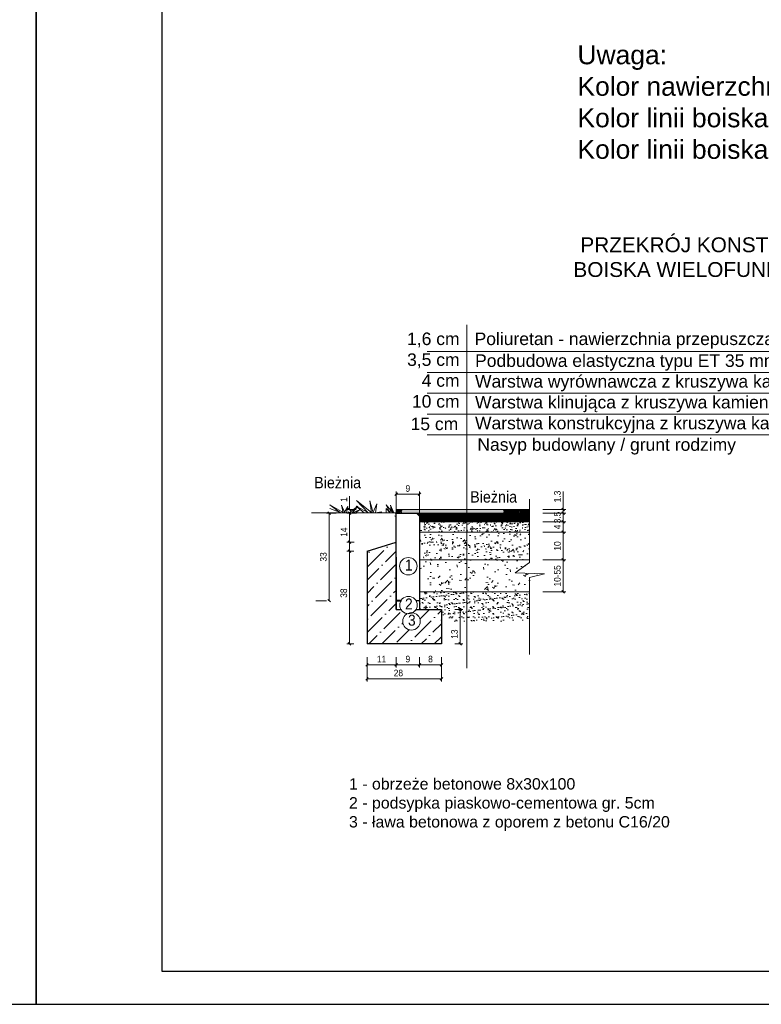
# Model space of a CAD drawing. Header units: millimetres. Extents: x 74583 to 75292, y 11361 to 11727.
# Tile 6 of 85: x 74839 to 74867, y 11653 to 11690. Entities that reach past the tile are written whole.
import ezdxf

# ---------------------------------------------------------------- set-up
doc = ezdxf.new("R2010")
doc.units = ezdxf.units.MM
doc.linetypes.add('1', pattern=[0])
for name, color, linetype, lineweight in [('konstrukcja', 165, 'Continuous', 30), ('kresowanie', 137, 'Continuous', 5), ('opisyy', 122, 'Continuous', 5), ('WYMIAROWA', 143, 'Continuous', 5), ('wymiary', 250, 'Continuous', 5), ('wypełnienie', 8, 'Continuous', 5)]:
    doc.layers.add(name, color=color, linetype=linetype, lineweight=lineweight)
doc.layers.add('pzt zawsze widoczna', color=7, linetype='Continuous')
doc.styles.add('ARIAL', font='ARIAL.TTF', dxfattribs={"width": 0.9})
doc.styles.add('Opisowy', font='ARIAL.TTF')
doc.dimstyles.new('radom 500', dxfattribs={"dimscale": 0, "dimtxt": 1, "dimasz": 0.5, "dimexe": 0.1, "dimexo": 0.5, "dimgap": 0.09, "dimtad": 1, "dimdec": 1, "dimzin": 0, "dimdsep": 46, "dimtxsty": 'Opisowy', "dimblk": 'OBLIQUE', "dimcen": 0.09, "dimclrd": 256, "dimclre": 256, "dimclrt": 256, "dimadec": 0, "dimazin": 0, "dimtfac": 1, "dimtdec": 1, "dimtofl": 0, "dimtmove": 0, "dimatfit": 3, "dimfxl": 0.05, "dimtfillclr": 256, "dimtolj": 1, "dimtzin": 0, "dimlwd": 13, "dimlwe": 13, "dimarcsym": 0})

# ---------------------------------------------------------------- blocks, each defined once
blk = doc.blocks.new('_Oblique')
at = {"color": 0, "lineweight": -2}
blk.add_line((-0.5, -0.5), (0.5, 0.5), dxfattribs=at)
blk = doc.blocks.new('*D541')
at = {"layer": 'Defpoints', "color": 0, "linetype": '1'}
for p in [(74854.169, 11672.219), (74853.289, 11670.841), (74854.169, 11670.281)]:
    blk.add_point(p, dxfattribs=at)
at = {"layer": 'WYMIAROWA', "linetype": 'Continuous', "lineweight": 13}
for p, q in [((74853.289, 11671.341), (74853.289, 11672.319)), ((74854.169, 11670.781), (74854.169, 11672.319))]:
    blk.add_line(p, q, dxfattribs=at)
at = {"layer": 'WYMIAROWA', "linetype": 'Continuous', "lineweight": 5}
blk.add_line((74853.289, 11672.219), (74854.169, 11672.219), dxfattribs=at)
at = {"layer": 'WYMIAROWA', "linetype": 'ByBlock', "lineweight": 5, "xscale": 0.1, "yscale": 0.1, "zscale": 0.1, "rotation": 180}
blk.add_blockref('_Oblique', (74853.289, 11672.219), dxfattribs=at)
at = {"layer": 'WYMIAROWA', "linetype": 'ByBlock', "lineweight": 5, "xscale": 0.1, "yscale": 0.1, "zscale": 0.1}
blk.add_blockref('_Oblique', (74854.169, 11672.219), dxfattribs=at)
at = {"layer": 'WYMIAROWA', "linetype": '1', "insert": (74853.729, 11672.437), "char_height": 0.25, "attachment_point": 5, "style": 'ARIAL'}
blk.add_mtext('\\A1;9', dxfattribs=at)
blk = doc.blocks.new('*D542')
at = {"layer": 'Defpoints', "color": 0, "linetype": '1'}
for p in [(74852.189, 11666.576), (74854.994, 11666.576), (74854.994, 11665.264)]:
    blk.add_point(p, dxfattribs=at)
at = {"layer": 'WYMIAROWA', "linetype": 'Continuous', "lineweight": 13}
for p, q in [((74852.189, 11666.076), (74852.189, 11665.164)), ((74854.994, 11666.076), (74854.994, 11665.164))]:
    blk.add_line(p, q, dxfattribs=at)
at = {"layer": 'WYMIAROWA', "linetype": 'Continuous', "lineweight": 5}
blk.add_line((74852.189, 11665.264), (74854.994, 11665.264), dxfattribs=at)
at = {"layer": 'WYMIAROWA', "linetype": 'ByBlock', "lineweight": 5, "xscale": 0.1, "yscale": 0.1, "zscale": 0.1, "rotation": 180}
blk.add_blockref('_Oblique', (74852.189, 11665.264), dxfattribs=at)
at = {"layer": 'WYMIAROWA', "linetype": 'ByBlock', "lineweight": 5, "xscale": 0.1, "yscale": 0.1, "zscale": 0.1}
blk.add_blockref('_Oblique', (74854.994, 11665.264), dxfattribs=at)
at = {"layer": 'WYMIAROWA', "linetype": '1', "insert": (74853.372, 11665.481), "char_height": 0.25, "attachment_point": 5, "style": 'ARIAL'}
blk.add_mtext('\\A1;28', dxfattribs=at)
blk = doc.blocks.new('*D543')
at = {"layer": 'Defpoints', "color": 0, "linetype": '1'}
for p in [(74854.994, 11667.878), (74854.994, 11666.576), (74855.702, 11666.576)]:
    blk.add_point(p, dxfattribs=at)
at = {"layer": 'WYMIAROWA', "linetype": 'Continuous', "lineweight": 13}
for p, q in [((74855.494, 11667.878), (74855.802, 11667.878)), ((74855.494, 11666.576), (74855.802, 11666.576))]:
    blk.add_line(p, q, dxfattribs=at)
at = {"layer": 'WYMIAROWA', "linetype": 'Continuous', "lineweight": 5}
blk.add_line((74855.702, 11667.878), (74855.702, 11666.576), dxfattribs=at)
at = {"layer": 'WYMIAROWA', "linetype": 'ByBlock', "lineweight": 5, "xscale": 0.1, "yscale": 0.1, "zscale": 0.1}
for p, rotation in [((74855.702, 11667.878), 90), ((74855.702, 11666.576), 270)]:
    blk.add_blockref('_Oblique', p, dxfattribs=dict(at, rotation=rotation))
at = {"layer": 'WYMIAROWA', "linetype": '1', "insert": (74855.484, 11666.948), "char_height": 0.25, "attachment_point": 5, "rotation": 90, "style": 'ARIAL'}
blk.add_mtext('\\A1;13', dxfattribs=at)
blk = doc.blocks.new('*D544')
at = {"layer": 'Defpoints', "color": 0, "linetype": '1'}
for p in [(74851.533, 11670.408), (74852.202, 11670.408), (74852.189, 11666.576)]:
    blk.add_point(p, dxfattribs=at)
at = {"layer": 'WYMIAROWA', "linetype": 'Continuous', "lineweight": 13}
for p, q in [((74851.702, 11670.408), (74851.433, 11670.408)), ((74851.689, 11666.576), (74851.433, 11666.576))]:
    blk.add_line(p, q, dxfattribs=at)
at = {"layer": 'WYMIAROWA', "linetype": 'Continuous', "lineweight": 5}
blk.add_line((74851.533, 11666.576), (74851.533, 11670.408), dxfattribs=at)
at = {"layer": 'WYMIAROWA', "linetype": 'ByBlock', "lineweight": 5, "xscale": 0.1, "yscale": 0.1, "zscale": 0.1}
for p, rotation in [((74851.533, 11670.408), 90), ((74851.533, 11666.576), 270)]:
    blk.add_blockref('_Oblique', p, dxfattribs=dict(at, rotation=rotation))
at = {"layer": 'WYMIAROWA', "linetype": '1', "insert": (74851.315, 11668.492), "char_height": 0.25, "attachment_point": 5, "rotation": 90, "style": 'ARIAL'}
blk.add_mtext('\\A1;38', dxfattribs=at)
blk = doc.blocks.new('*D545')
at = {"layer": 'Defpoints', "color": 0, "linetype": '1'}
for p in [(74851.533, 11671.508), (74852.291, 11671.508), (74852.189, 11670.078)]:
    blk.add_point(p, dxfattribs=at)
at = {"layer": 'WYMIAROWA', "linetype": 'Continuous', "lineweight": 13}
for p, q in [((74851.791, 11671.508), (74851.433, 11671.508)), ((74851.689, 11670.078), (74851.433, 11670.078))]:
    blk.add_line(p, q, dxfattribs=at)
at = {"layer": 'WYMIAROWA', "linetype": 'Continuous', "lineweight": 5}
blk.add_line((74851.533, 11670.078), (74851.533, 11671.508), dxfattribs=at)
at = {"layer": 'WYMIAROWA', "linetype": 'ByBlock', "lineweight": 5, "xscale": 0.1, "yscale": 0.1, "zscale": 0.1}
for p, rotation in [((74851.533, 11671.508), 90), ((74851.533, 11670.078), 270)]:
    blk.add_blockref('_Oblique', p, dxfattribs=dict(at, rotation=rotation))
at = {"layer": 'WYMIAROWA', "linetype": '1', "insert": (74851.317, 11670.793), "char_height": 0.25, "attachment_point": 5, "rotation": 90, "style": 'ARIAL'}
blk.add_mtext('\\A1;14', dxfattribs=at)
blk = doc.blocks.new('*D546')
at = {"layer": 'Defpoints', "color": 0, "linetype": '1'}
for p in [(74858.315, 11671.508), (74858.315, 11671.178), (74859.581, 11671.178)]:
    blk.add_point(p, dxfattribs=at)
at = {"layer": 'WYMIAROWA', "linetype": 'Continuous', "lineweight": 13}
for p, q in [((74858.815, 11671.508), (74859.681, 11671.508)), ((74858.815, 11671.178), (74859.681, 11671.178))]:
    blk.add_line(p, q, dxfattribs=at)
at = {"layer": 'WYMIAROWA', "linetype": 'Continuous', "lineweight": 5}
blk.add_line((74859.581, 11671.508), (74859.581, 11671.178), dxfattribs=at)
at = {"layer": 'WYMIAROWA', "linetype": 'ByBlock', "lineweight": 5, "xscale": 0.1, "yscale": 0.1, "zscale": 0.1}
for p, rotation in [((74859.581, 11671.508), 90), ((74859.581, 11671.178), 270)]:
    blk.add_blockref('_Oblique', p, dxfattribs=dict(at, rotation=rotation))
at = {"layer": 'WYMIAROWA', "linetype": '1', "insert": (74859.363, 11671.343), "char_height": 0.25, "attachment_point": 5, "rotation": 90, "style": 'ARIAL'}
blk.add_mtext('\\A1;3.5', dxfattribs=at)
blk = doc.blocks.new('*D547')
at = {"layer": 'Defpoints', "color": 0, "linetype": '1'}
for p in [(74858.315, 11671.651), (74858.315, 11671.508), (74859.581, 11671.651)]:
    blk.add_point(p, dxfattribs=at)
at = {"layer": 'WYMIAROWA', "linetype": 'Continuous', "lineweight": 5}
for p, q in [((74859.581, 11671.651), (74859.581, 11672.319)), ((74859.581, 11671.508), (74859.581, 11671.408))]:
    blk.add_line(p, q, dxfattribs=at)
at = {"layer": 'WYMIAROWA', "linetype": 'Continuous', "lineweight": 13}
for p, q in [((74858.815, 11671.651), (74859.681, 11671.651)), ((74858.815, 11671.508), (74859.681, 11671.508))]:
    blk.add_line(p, q, dxfattribs=at)
at = {"layer": 'WYMIAROWA', "linetype": 'ByBlock', "lineweight": 5, "xscale": 0.1, "yscale": 0.1, "zscale": 0.1}
for p, rotation in [((74859.581, 11671.651), 270), ((74859.581, 11671.508), 90)]:
    blk.add_blockref('_Oblique', p, dxfattribs=dict(at, rotation=rotation))
at = {"layer": 'WYMIAROWA', "linetype": '1', "insert": (74859.363, 11672.135), "char_height": 0.25, "attachment_point": 5, "rotation": 90, "style": 'ARIAL'}
blk.add_mtext('\\A1;1.3', dxfattribs=at)
blk = doc.blocks.new('*D548')
at = {"layer": 'Defpoints', "color": 0, "linetype": '1'}
for p in [(74858.315, 11670.793), (74858.315, 11669.748), (74859.581, 11669.748)]:
    blk.add_point(p, dxfattribs=at)
at = {"layer": 'WYMIAROWA', "linetype": 'Continuous', "lineweight": 13}
for p, q in [((74858.815, 11670.793), (74859.681, 11670.793)), ((74858.815, 11669.748), (74859.681, 11669.748))]:
    blk.add_line(p, q, dxfattribs=at)
at = {"layer": 'WYMIAROWA', "linetype": 'Continuous', "lineweight": 5}
blk.add_line((74859.581, 11670.793), (74859.581, 11669.748), dxfattribs=at)
at = {"layer": 'WYMIAROWA', "linetype": 'ByBlock', "lineweight": 5, "xscale": 0.1, "yscale": 0.1, "zscale": 0.1}
for p, rotation in [((74859.581, 11670.793), 90), ((74859.581, 11669.748), 270)]:
    blk.add_blockref('_Oblique', p, dxfattribs=dict(at, rotation=rotation))
at = {"layer": 'WYMIAROWA', "linetype": '1', "insert": (74859.363, 11670.27), "char_height": 0.25, "attachment_point": 5, "rotation": 90, "style": 'ARIAL'}
blk.add_mtext('\\A1;10', dxfattribs=at)
blk = doc.blocks.new('*D549')
at = {"layer": 'Defpoints', "color": 0, "linetype": '1'}
for p in [(74858.315, 11669.748), (74858.315, 11668.538), (74859.581, 11668.538)]:
    blk.add_point(p, dxfattribs=at)
at = {"layer": 'WYMIAROWA', "linetype": 'Continuous', "lineweight": 13}
for p, q in [((74858.815, 11669.748), (74859.681, 11669.748)), ((74858.815, 11668.538), (74859.681, 11668.538))]:
    blk.add_line(p, q, dxfattribs=at)
at = {"layer": 'WYMIAROWA', "linetype": 'Continuous', "lineweight": 5}
blk.add_line((74859.581, 11669.748), (74859.581, 11668.538), dxfattribs=at)
at = {"layer": 'WYMIAROWA', "linetype": 'ByBlock', "lineweight": 5, "xscale": 0.1, "yscale": 0.1, "zscale": 0.1}
for p, rotation in [((74859.581, 11669.748), 90), ((74859.581, 11668.538), 270)]:
    blk.add_blockref('_Oblique', p, dxfattribs=dict(at, rotation=rotation))
at = {"layer": 'WYMIAROWA', "linetype": '1', "insert": (74859.363, 11669.143), "char_height": 0.25, "attachment_point": 5, "rotation": 90, "style": 'ARIAL'}
blk.add_mtext('\\A1;10-55', dxfattribs=at)
blk = doc.blocks.new('*D550')
at = {"layer": 'Defpoints', "color": 0, "linetype": '1'}
for p in [(74850.763, 11671.508), (74851.533, 11671.508), (74850.763, 11668.208)]:
    blk.add_point(p, dxfattribs=at)
at = {"layer": 'WYMIAROWA', "linetype": 'Continuous', "lineweight": 13}
for p, q in [((74851.033, 11671.508), (74850.663, 11671.508)), ((74850.263, 11668.208), (74850.663, 11668.208))]:
    blk.add_line(p, q, dxfattribs=at)
at = {"layer": 'WYMIAROWA', "linetype": 'Continuous', "lineweight": 5}
blk.add_line((74850.763, 11668.208), (74850.763, 11671.508), dxfattribs=at)
at = {"layer": 'WYMIAROWA', "linetype": 'ByBlock', "lineweight": 5, "xscale": 0.1, "yscale": 0.1, "zscale": 0.1}
for p, rotation in [((74850.763, 11671.508), 90), ((74850.763, 11668.208), 270)]:
    blk.add_blockref('_Oblique', p, dxfattribs=dict(at, rotation=rotation))
at = {"layer": 'WYMIAROWA', "linetype": '1', "insert": (74850.545, 11669.858), "char_height": 0.25, "attachment_point": 5, "rotation": 90, "style": 'ARIAL'}
blk.add_mtext('\\A1;33', dxfattribs=at)
blk = doc.blocks.new('*D551')
at = {"layer": 'Defpoints', "color": 0, "linetype": '1'}
for p in [(74852.189, 11666.576), (74853.289, 11666.576), (74853.289, 11665.788)]:
    blk.add_point(p, dxfattribs=at)
at = {"layer": 'WYMIAROWA', "linetype": 'Continuous', "lineweight": 13}
for p, q in [((74852.189, 11666.076), (74852.189, 11665.688)), ((74853.289, 11666.076), (74853.289, 11665.688))]:
    blk.add_line(p, q, dxfattribs=at)
at = {"layer": 'WYMIAROWA', "linetype": 'Continuous', "lineweight": 5}
blk.add_line((74852.189, 11665.788), (74853.289, 11665.788), dxfattribs=at)
at = {"layer": 'WYMIAROWA', "linetype": 'ByBlock', "lineweight": 5, "xscale": 0.1, "yscale": 0.1, "zscale": 0.1, "rotation": 180}
blk.add_blockref('_Oblique', (74852.189, 11665.788), dxfattribs=at)
at = {"layer": 'WYMIAROWA', "linetype": 'ByBlock', "lineweight": 5, "xscale": 0.1, "yscale": 0.1, "zscale": 0.1}
blk.add_blockref('_Oblique', (74853.289, 11665.788), dxfattribs=at)
at = {"layer": 'WYMIAROWA', "linetype": '1', "insert": (74852.739, 11666.004), "char_height": 0.25, "attachment_point": 5, "style": 'ARIAL'}
blk.add_mtext('\\A1;11', dxfattribs=at)
blk = doc.blocks.new('*D552')
at = {"layer": 'Defpoints', "color": 0, "linetype": '1'}
for p in [(74853.289, 11666.576), (74854.169, 11666.576), (74854.169, 11665.788)]:
    blk.add_point(p, dxfattribs=at)
at = {"layer": 'WYMIAROWA', "linetype": 'Continuous', "lineweight": 13}
for p, q in [((74853.289, 11666.076), (74853.289, 11665.688)), ((74854.169, 11666.076), (74854.169, 11665.688))]:
    blk.add_line(p, q, dxfattribs=at)
at = {"layer": 'WYMIAROWA', "linetype": 'Continuous', "lineweight": 5}
blk.add_line((74853.289, 11665.788), (74854.169, 11665.788), dxfattribs=at)
at = {"layer": 'WYMIAROWA', "linetype": 'ByBlock', "lineweight": 5, "xscale": 0.1, "yscale": 0.1, "zscale": 0.1, "rotation": 180}
blk.add_blockref('_Oblique', (74853.289, 11665.788), dxfattribs=at)
at = {"layer": 'WYMIAROWA', "linetype": 'ByBlock', "lineweight": 5, "xscale": 0.1, "yscale": 0.1, "zscale": 0.1}
blk.add_blockref('_Oblique', (74854.169, 11665.788), dxfattribs=at)
at = {"layer": 'WYMIAROWA', "linetype": '1', "insert": (74853.729, 11666.006), "char_height": 0.25, "attachment_point": 5, "style": 'ARIAL'}
blk.add_mtext('\\A1;9', dxfattribs=at)
blk = doc.blocks.new('*D553')
at = {"layer": 'Defpoints', "color": 0, "linetype": '1'}
for p in [(74854.169, 11666.576), (74854.994, 11666.576), (74854.994, 11665.788)]:
    blk.add_point(p, dxfattribs=at)
at = {"layer": 'WYMIAROWA', "linetype": 'Continuous', "lineweight": 13}
for p, q in [((74854.169, 11666.076), (74854.169, 11665.688)), ((74854.994, 11666.076), (74854.994, 11665.688))]:
    blk.add_line(p, q, dxfattribs=at)
at = {"layer": 'WYMIAROWA', "linetype": 'Continuous', "lineweight": 5}
blk.add_line((74854.169, 11665.788), (74854.994, 11665.788), dxfattribs=at)
at = {"layer": 'WYMIAROWA', "linetype": 'ByBlock', "lineweight": 5, "xscale": 0.1, "yscale": 0.1, "zscale": 0.1, "rotation": 180}
blk.add_blockref('_Oblique', (74854.169, 11665.788), dxfattribs=at)
at = {"layer": 'WYMIAROWA', "linetype": 'ByBlock', "lineweight": 5, "xscale": 0.1, "yscale": 0.1, "zscale": 0.1}
blk.add_blockref('_Oblique', (74854.994, 11665.788), dxfattribs=at)
at = {"layer": 'WYMIAROWA', "linetype": '1', "insert": (74854.582, 11666.006), "char_height": 0.25, "attachment_point": 5, "style": 'ARIAL'}
blk.add_mtext('\\A1;8', dxfattribs=at)
blk = doc.blocks.new('*D554')
at = {"layer": 'Defpoints', "color": 0, "linetype": '1'}
for p in [(74851.533, 11671.508), (74852.046, 11671.508), (74852.282, 11671.651)]:
    blk.add_point(p, dxfattribs=at)
at = {"layer": 'WYMIAROWA', "linetype": 'Continuous', "lineweight": 5}
for p, q in [((74851.533, 11671.651), (74851.533, 11672.152)), ((74851.533, 11671.508), (74851.533, 11671.408))]:
    blk.add_line(p, q, dxfattribs=at)
at = {"layer": 'WYMIAROWA', "linetype": 'Continuous', "lineweight": 13}
for p, q in [((74851.782, 11671.651), (74851.433, 11671.651)), ((74851.546, 11671.508), (74851.433, 11671.508))]:
    blk.add_line(p, q, dxfattribs=at)
at = {"layer": 'WYMIAROWA', "linetype": 'ByBlock', "lineweight": 5, "xscale": 0.1, "yscale": 0.1, "zscale": 0.1}
for p, rotation in [((74851.533, 11671.651), 270), ((74851.533, 11671.508), 90)]:
    blk.add_blockref('_Oblique', p, dxfattribs=dict(at, rotation=rotation))
at = {"layer": 'WYMIAROWA', "linetype": '1', "insert": (74851.317, 11672.02), "char_height": 0.25, "attachment_point": 5, "rotation": 90, "style": 'ARIAL'}
blk.add_mtext('\\A1;1', dxfattribs=at)
blk = doc.blocks.new('*D555')
at = {"layer": 'Defpoints', "color": 0, "linetype": '1'}
for p in [(74858.315, 11671.178), (74858.315, 11670.793), (74859.581, 11670.793)]:
    blk.add_point(p, dxfattribs=at)
at = {"layer": 'WYMIAROWA', "linetype": 'Continuous', "lineweight": 13}
for p, q in [((74858.815, 11671.178), (74859.681, 11671.178)), ((74858.815, 11670.793), (74859.681, 11670.793))]:
    blk.add_line(p, q, dxfattribs=at)
at = {"layer": 'WYMIAROWA', "linetype": 'Continuous', "lineweight": 5}
blk.add_line((74859.581, 11671.178), (74859.581, 11670.793), dxfattribs=at)
at = {"layer": 'WYMIAROWA', "linetype": 'ByBlock', "lineweight": 5, "xscale": 0.1, "yscale": 0.1, "zscale": 0.1}
for p, rotation in [((74859.581, 11671.178), 90), ((74859.581, 11670.793), 270)]:
    blk.add_blockref('_Oblique', p, dxfattribs=dict(at, rotation=rotation))
at = {"layer": 'WYMIAROWA', "linetype": '1', "insert": (74859.366, 11670.985), "char_height": 0.25, "attachment_point": 5, "rotation": 90, "style": 'ARIAL'}
blk.add_mtext('\\A1;4', dxfattribs=at)

msp = doc.modelspace()

# ---------------------------------------------------------------- hatches: boundary and pattern name
at = {"layer": 'kresowanie'}
h = msp.add_hatch(dxfattribs=at)
h.set_pattern_fill('AR-CONC', scale=0.0022, style=0)
h.set_pattern_definition([(50, (-7169.20724, -857.71795), (0.4008062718, -0.0350659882), [0.04191, -0.46101]), (355, (-7169.20724, -857.71795), (-0.0775342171, 0.4203246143), [0.033528, -0.368808]), (100.451, (-7169.17384, -857.72087), (0.3232735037, 0.3852567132), [0.035618, -0.391798]), (46.1842, (-7169.20724, -857.6062), (0.59637389, -0.0924931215), [0.062865, -0.691515]), (96.6356, (-7169.15754, -857.6139), (0.522289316, 0.544336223), [0.053427, -0.587697]), (351.184, (-7169.20724, -857.6062), (0.522290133, 0.5443352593), [0.050292, -0.553212]), (21, (-7169.15136, -857.63413), (0.3335527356, -0.2249841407), [0.04191, -0.46101]), (326, (-7169.15136, -857.63413), (0.1359644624, 0.4052135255), [0.033528, -0.368808]), (71.4514, (-7169.12356, -857.65288), (0.4695162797, 0.180230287), [0.035618, -0.391798]), (37.5, (-7169.20724, -857.71795), (0.00679492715, 0.18602108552), [0, -0.3643376, 0, -0.374396, 0, -0.370205]), (7.5, (-7169.20724, -857.71795), (0.1470032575, 0.2203972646), [0, -0.2134616, 0, -0.3559556, 0, -0.141097]), (327.5, (-7169.33185, -857.71795), (0.29829930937, -0.01260323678), [0, -0.1397, 0, -0.435864, 0, -0.578358]), (317.5, (-7169.38773, -857.71795), (0.32588419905, 0.0559382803), [0, -0.18161, 0, -0.2894584, 0, -0.410718])])
h.paths.add_polyline_path([(74858.315, 11671.178), (74856.077, 11671.178), (74856.077, 11670.793), (74858.315, 11670.793)])
h.paths.add_polyline_path([(74856.077, 11671.178), (74854.169, 11671.178), (74854.169, 11670.793), (74856.077, 11670.793)])
h = msp.add_hatch(dxfattribs=at)
h.set_pattern_fill('AR-CONC', scale=0.0033, style=0)
h.set_pattern_definition([(50, (-7169.20724, -857.71795), (0.6012094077, -0.0525989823), [0.062865, -0.691515]), (355, (-7169.20724, -857.71795), (-0.1163013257, 0.6304869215), [0.050292, -0.553212]), (100.451, (-7169.15714, -857.72233), (0.4849102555, 0.57788507), [0.053427, -0.587697]), (46.1842, (-7169.20724, -857.5503), (0.894560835, -0.138739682), [0.0942975, -1.0372725]), (96.6356, (-7169.1327, -857.5619), (0.783433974, 0.816504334), [0.0801405, -0.8815455]), (351.184, (-7169.2072, -857.5503), (0.783435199, 0.816502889), [0.075438, -0.829818]), (21, (-7169.1234, -857.5922), (0.5003291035, -0.337476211), [0.062865, -0.691515]), (326, (-7169.1234, -857.5922), (0.2039466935, 0.607820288), [0.050292, -0.553212]), (71.4514, (-7169.0817, -857.62034), (0.7042744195, 0.2703454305), [0.053427, -0.587697]), (37.5, (-7169.20724, -857.71795), (0.0101923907, 0.2790316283), [0, -0.5465064, 0, -0.561594, 0, -0.5553075]), (7.5, (-7169.20724, -857.71795), (0.2205048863, 0.3305958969), [0, -0.3201924, 0, -0.5339334, 0, -0.2116455]), (327.5, (-7169.39416, -857.71795), (0.44744896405, -0.0189048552), [0, -0.20955, 0, -0.653796, 0, -0.867537]), (317.5, (-7169.47798, -857.71795), (0.4888262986, 0.0839074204), [0, -0.272415, 0, -0.4341876, 0, -0.616077])])
h.paths.add_polyline_path([(74854.169, 11670.738), (74854.169, 11669.748), (74858.315, 11669.748), (74858.315, 11670.738)])
h = msp.add_hatch(dxfattribs=at)
h.set_pattern_fill('AR-CONC', scale=0.0055, style=0)
h.set_pattern_definition([(50, (-7325.207, -830.8641), (1.0020156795, -0.0876649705), [0.104775, -1.152525]), (355, (-7325.207, -830.8641), (-0.193835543, 1.050811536), [0.08382, -0.92202]), (100.451, (-7325.1235, -830.8714), (0.808183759, 0.963141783), [0.089045, -0.979495]), (46.1842, (-7325.207, -830.5847), (1.490934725, -0.231232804), [0.1571625, -1.7287875]), (96.6356, (-7325.0827, -830.604), (1.30572329, 1.360840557), [0.1335675, -1.4692425]), (351.184, (-7325.207, -830.5847), (1.305725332, 1.360838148), [0.12573, -1.38303]), (21, (-7325.0673, -830.6546), (0.833881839, -0.562460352), [0.104775, -1.152525]), (326, (-7325.0673, -830.6546), (0.339911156, 1.013033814), [0.08382, -0.92202]), (71.4514, (-7324.9978, -830.7014), (1.173790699, 0.450575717), [0.089045, -0.979495]), (37.5, (-7325.207, -830.86412), (0.0169873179, 0.4650527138), [0, -0.910844, 0, -0.93599, 0, -0.9255125]), (7.5, (-7325.207, -830.8641), (0.3675081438, 0.5509931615), [0, -0.533654, 0, -0.889889, 0, -0.3527425]), (327.5, (-7325.5185, -830.8641), (0.7457482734, -0.031508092), [0, -0.34925, 0, -1.08966, 0, -1.445895]), (317.5, (-7325.6582, -830.8641), (0.8147104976, 0.1398457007), [0, -0.454025, 0, -0.723646, 0, -1.026795])])
h.paths.add_polyline_path([(74854.169, 11669.748), (74854.169, 11669.163, -0.0736), (74854.183, 11669.068, -0.0736), (74854.169, 11668.973), (74854.169, 11668.538), (74858.315, 11668.538), (74858.315, 11669.084), (74858.874, 11669.225), (74857.771, 11669.256), (74858.315, 11669.647), (74858.315, 11669.748)])
h = msp.add_hatch(dxfattribs=at)
h.set_pattern_fill('AR-SAND', scale=0.0055, style=0)
h.set_pattern_definition([(37.5, (69358.00303, 9000.89417), (-0.008800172, 0.2691772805), [0, -0.212344, 0, -0.23749, 0, -0.2270125]), (7.5, (69358.00303, 9000.89417), (0.247237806, 0.394253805), [0, -0.114554, 0, -0.191389, 0, -0.0733425]), (327.5, (69357.8312, 9000.89417), (0.435045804, 0.000790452), [0, -0.06985, 0, -0.25146, 0, -0.328295]), (317.5, (69357.8312, 9000.89417), (0.41995605, 0.122611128), [0, -0.034925, 0, -0.164846, 0, -0.188595])])
h.paths.add_polyline_path([(74854.994, 11667.878), (74854.994, 11667.438), (74858.315, 11667.438), (74858.315, 11668.538), (74854.169, 11668.538), (74854.169, 11667.878)])
at = {"layer": 'wypełnienie'}
h = msp.add_hatch(dxfattribs=at)
h.set_pattern_fill('ESCHER', scale=0.0055, angle=45, style=0)
h.set_pattern_definition([(105, (-7169.20724, -857.71795), (-0.11853962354, -0.11853944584), [0.15367, -0.01397]), (225, (-7169.20724, -857.71795), (0.16192798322, -0.04338860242), [0.15367, -0.01397]), (345, (-7169.20724, -857.71795), (0.11853944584, 0.11853962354), [0.15367, -0.01397]), (105, (-7169.19736, -857.70807), (-0.11853962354, -0.11853944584), [0.02794, -0.1397]), (345, (-7169.19736, -857.70807), (0.11853944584, 0.11853962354), [0.02794, -0.1397]), (105, (-7169.22073, -857.71433), (-0.11853962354, -0.11853944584), [0.02794, -0.1397]), (225, (-7169.22073, -857.71433), (0.16192798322, -0.04338860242), [0.02794, -0.1397]), (345, (-7169.20362, -857.73144), (0.11853944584, 0.11853962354), [0.02794, -0.1397]), (225, (-7169.20362, -857.73144), (0.16192798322, -0.04338860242), [0.02794, -0.1397]), (105, (-7169.24675, -857.75746), (-0.11853962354, -0.11853944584), [0.02794, -0.1397]), (345, (-7169.24675, -857.75746), (0.11853944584, 0.11853962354), [0.02794, -0.1397]), (105, (-7169.15326, -857.73241), (-0.11853962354, -0.11853944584), [0.02794, -0.1397]), (225, (-7169.15326, -857.73241), (0.16192798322, -0.04338860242), [0.02794, -0.1397]), (345, (-7169.2217, -857.66397), (0.11853944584, 0.11853962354), [0.02794, -0.1397]), (225, (-7169.2217, -857.66397), (0.16192798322, -0.04338860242), [0.02794, -0.1397]), (45, (-7169.2046, -857.68108), (-0.16192798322, 0.04338860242), [0.09779, -0.06985]), (45, (-7169.17037, -857.7153), (-0.16192798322, 0.04338860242), [0.09779, -0.06985]), (165, (-7169.22797, -857.68735), (-0.11853944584, -0.11853962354), [0.09779, -0.06985]), (165, (-7169.24049, -857.73409), (-0.11853944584, -0.11853962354), [0.09779, -0.06985]), (285, (-7169.22338, -857.7512), (0.16192804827, -0.04338835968), [0.09779, -0.06985]), (285, (-7169.17664, -857.73868), (0.16192804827, -0.04338835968), [0.09779, -0.06985])])
h.paths.add_polyline_path([(74853.499, 11671.651), (74853.289, 11671.651), (74853.289, 11671.508), (74853.499, 11671.508)])
h = msp.add_hatch(dxfattribs=at)
h.set_pattern_fill('ESCHER', scale=0.0055, angle=45, style=0)
h.set_pattern_definition([(105, (74175.7042, 12294.11473), (-0.118539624, -0.118539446), [0.15367, -0.01397]), (225, (74175.7042, 12294.11473), (0.161927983, -0.043388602), [0.15367, -0.01397]), (345, (74175.7042, 12294.11473), (0.118539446, 0.118539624), [0.15367, -0.01397]), (105, (74175.71408, 12294.1246), (-0.118539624, -0.118539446), [0.02794, -0.1397]), (345, (74175.71408, 12294.1246), (0.118539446, 0.118539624), [0.02794, -0.1397]), (105, (74175.69071, 12294.11834), (-0.118539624, -0.118539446), [0.02794, -0.1397]), (225, (74175.69071, 12294.11834), (0.161927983, -0.043388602), [0.02794, -0.1397]), (345, (74175.70782, 12294.10123), (0.118539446, 0.118539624), [0.02794, -0.1397]), (225, (74175.70782, 12294.10123), (0.161927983, -0.043388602), [0.02794, -0.1397]), (105, (74175.66469, 12294.07521), (-0.118539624, -0.118539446), [0.02794, -0.1397]), (345, (74175.66469, 12294.07521), (0.118539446, 0.118539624), [0.02794, -0.1397]), (105, (74175.75818, 12294.10026), (-0.118539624, -0.118539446), [0.02794, -0.1397]), (225, (74175.75818, 12294.10026), (0.161927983, -0.043388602), [0.02794, -0.1397]), (345, (74175.68974, 12294.1687), (0.118539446, 0.118539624), [0.02794, -0.1397]), (225, (74175.68974, 12294.1687), (0.161927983, -0.043388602), [0.02794, -0.1397]), (45, (74175.70685, 12294.15159), (-0.161927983, 0.043388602), [0.09779, -0.06985]), (45, (74175.74107, 12294.11737), (-0.161927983, 0.043388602), [0.09779, -0.06985]), (165, (74175.68348, 12294.14533), (-0.118539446, -0.118539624), [0.09779, -0.06985]), (165, (74175.67095, 12294.09858), (-0.118539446, -0.118539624), [0.09779, -0.06985]), (285, (74175.68806, 12294.08148), (0.161928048, -0.04338836), [0.09779, -0.06985]), (285, (74175.73481, 12294.094), (0.161928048, -0.04338836), [0.09779, -0.06985])])
h.paths.add_polyline_path([(74857.342, 11671.508), (74857.342, 11671.651), (74855.68, 11671.651), (74855.68, 11671.508)])
h.paths.add_polyline_path([(74853.509, 11671.651), (74853.509, 11671.508), (74855.68, 11671.508), (74855.68, 11671.651)])
h = msp.add_hatch(dxfattribs=at)
h.set_pattern_fill('ANSI36', scale=0.011, style=0)
h.set_pattern_definition([(45, (69363.270894, 9001.033866), (0.01852177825, 0.06791318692), [0.0873125, -0.0174625, 0, -0.0174625])])
h.paths.add_polyline_path([(74858.315, 11671.178), (74858.315, 11671.508), (74854.167, 11671.508), (74854.059, 11671.508), (74854.169, 11671.398), (74854.169, 11671.178)])
h = msp.add_hatch(dxfattribs=at)
h.set_pattern_fill('ESCHER', scale=0.0055, angle=45, style=0)
h.set_pattern_definition([(105, (-7325.48199, -830.42412), (-0.11853962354, -0.11853944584), [0.15367, -0.01397]), (225, (-7325.48199, -830.42412), (0.16192798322, -0.04338860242), [0.15367, -0.01397]), (345, (-7325.48199, -830.42412), (0.11853944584, 0.11853962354), [0.15367, -0.01397]), (105, (-7325.47211, -830.41424), (-0.11853962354, -0.11853944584), [0.02794, -0.1397]), (345, (-7325.47211, -830.41424), (0.11853944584, 0.11853962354), [0.02794, -0.1397]), (105, (-7325.49548, -830.4205), (-0.11853962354, -0.11853944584), [0.02794, -0.1397]), (225, (-7325.49548, -830.4205), (0.16192798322, -0.04338860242), [0.02794, -0.1397]), (345, (-7325.47837, -830.43761), (0.11853944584, 0.11853962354), [0.02794, -0.1397]), (225, (-7325.47837, -830.43761), (0.16192798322, -0.04338860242), [0.02794, -0.1397]), (105, (-7325.5215, -830.46363), (-0.11853962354, -0.11853944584), [0.02794, -0.1397]), (345, (-7325.5215, -830.46363), (0.11853944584, 0.11853962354), [0.02794, -0.1397]), (105, (-7325.42801, -830.43858), (-0.11853962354, -0.11853944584), [0.02794, -0.1397]), (225, (-7325.42801, -830.43858), (0.16192798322, -0.04338860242), [0.02794, -0.1397]), (345, (-7325.49645, -830.37014), (0.11853944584, 0.11853962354), [0.02794, -0.1397]), (225, (-7325.49645, -830.37014), (0.16192798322, -0.04338860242), [0.02794, -0.1397]), (45, (-7325.47934, -830.38725), (-0.16192798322, 0.04338860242), [0.09779, -0.06985]), (45, (-7325.44512, -830.42147), (-0.16192798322, 0.04338860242), [0.09779, -0.06985]), (165, (-7325.50271, -830.39351), (-0.11853944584, -0.11853962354), [0.09779, -0.06985]), (165, (-7325.51524, -830.44026), (-0.11853944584, -0.11853962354), [0.09779, -0.06985]), (285, (-7325.49813, -830.45737), (0.16192804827, -0.04338835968), [0.09779, -0.06985]), (285, (-7325.45138, -830.44484), (0.16192804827, -0.04338835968), [0.09779, -0.06985])])
h.paths.add_polyline_path([(74858.315, 11671.651), (74857.332, 11671.651), (74857.332, 11671.508), (74858.315, 11671.508)])
h = msp.add_hatch(dxfattribs=at)
h.set_pattern_fill('ANSI36', scale=0.11, style=0)
h.set_pattern_definition([(45, (-7169.20724, -857.71795), (0.1852177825, 0.6791318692), [0.873125, -0.174625, 0, -0.174625])])
h.paths.add_polyline_path([(74853.289, 11667.878), (74853.289, 11670.408), (74852.189, 11670.078), (74852.189, 11666.576), (74853.289, 11666.576), (74854.994, 11666.576), (74854.994, 11667.878), (74854.037, 11667.878, -0.138773), (74853.909, 11667.753, -0.37508), (74854.193, 11667.428, -1), (74853.537, 11667.428, -0.274621), (74853.708, 11667.716, -0.232793), (74853.468, 11667.878)])

# ---------------------------------------------------------------- linework, layer by layer
at = {"color": 7}
for points in [[(74839.725, 11652.989), (74839.725, 11727.239), (74734.725, 11727.239), (74734.725, 11652.989)], [(74839.725, 11652.989), (74839.725, 11727.239), (74734.725, 11727.239), (74734.725, 11652.989)], [(74892.225, 11652.989), (74892.225, 11727.239), (74839.725, 11727.239), (74839.725, 11652.989)], [(74892.225, 11652.989), (74892.225, 11727.239), (74839.725, 11727.239), (74839.725, 11652.989)], [(74844.463, 11725.989), (74844.463, 11654.239), (74890.975, 11654.239), (74890.975, 11725.989)]]:
    msp.add_lwpolyline(points, close=True, dxfattribs=at)
at = {"layer": 'konstrukcja', "color": 7}
for p, q in [((74853.289, 11667.878), (74853.289, 11671.508)), ((74853.289, 11671.508), (74854.059, 11671.508)), ((74854.169, 11671.398), (74854.059, 11671.508)), ((74854.169, 11671.398), (74854.169, 11667.878)), ((74852.189, 11670.078), (74853.289, 11670.408)), ((74852.189, 11670.078), (74852.189, 11666.576)), ((74853.289, 11669.85), (74853.289, 11667.878)), ((74853.471, 11668.208), (74853.289, 11668.208)), ((74854.169, 11668.208), (74854.031, 11668.208)), ((74853.289, 11667.878), (74853.485, 11667.878)), ((74853.289, 11667.878), (74853.468, 11667.878)), ((74854.031, 11667.878), (74854.169, 11667.878)), ((74854.031, 11667.878), (74854.994, 11667.878)), ((74854.994, 11667.878), (74854.994, 11666.576)), ((74853.289, 11666.576), (74852.189, 11666.576)), ((74854.994, 11666.576), (74853.289, 11666.576))]:
    msp.add_line(p, q, dxfattribs=at)
at = {"layer": 'konstrukcja', "color": 7, "linetype": 'Continuous', "lineweight": 40}
msp.add_line((74853.485, 11668.208), (74853.289, 11668.208), dxfattribs=at)
at = {"layer": 'opisyy', "color": 7}
for p, q in [((74855.947, 11678.609), (74855.947, 11665.66)), ((74854.452, 11677.604), (74873.332, 11677.604)), ((74854.452, 11676.817), (74873.332, 11676.817)), ((74854.452, 11676.031), (74873.332, 11676.031)), ((74854.452, 11676.031), (74873.332, 11676.031)), ((74854.452, 11675.244), (74873.332, 11675.244)), ((74854.452, 11675.244), (74873.332, 11675.244)), ((74854.452, 11674.458), (74873.332, 11674.458)), ((74854.452, 11674.458), (74873.332, 11674.458)), ((74850.1, 11671.514), (74853.289, 11671.514)), ((74853.289, 11671.514), (74850.1, 11671.514)), ((74851.089, 11671.514), (74852.079, 11671.514)), ((74854.192, 11671.651), (74853.289, 11671.651)), ((74853.289, 11671.651), (74853.289, 11671.508))]:
    msp.add_line(p, q, dxfattribs=at)
for centre in [(74853.746, 11669.508), (74853.752, 11668.041), (74853.865, 11667.428)]:
    msp.add_circle(centre, 0.328, dxfattribs=at)
at = {"layer": 'WYMIAROWA', "color": 7}
msp.add_line((74859.581, 11671.651), (74859.581, 11671.508), dxfattribs=at)
at = {"layer": 'wymiary', "color": 7}
msp.add_line((74851.533, 11671.767), (74851.533, 11671.624), dxfattribs=at)
at = {"layer": 'wypełnienie', "color": 7}
for p, q in [((74851.314, 11671.525), (74850.789, 11671.822)), ((74850.789, 11671.822), (74851.195, 11671.524)), ((74851.23, 11671.805), (74851.349, 11671.525)), ((74851.286, 11671.524), (74851.23, 11671.805)), ((74851.33, 11671.525), (74851.468, 11671.758)), ((74851.468, 11671.758), (74851.416, 11671.525)), ((74851.503, 11671.509), (74851.841, 11671.769)), ((74851.841, 11671.769), (74851.613, 11671.51)), ((74851.786, 11671.765), (74852.088, 11671.514)), ((74852.246, 11671.515), (74851.786, 11671.765)), ((74852.37, 11671.516), (74851.788, 11671.99)), ((74851.788, 11671.99), (74852.238, 11671.515)), ((74852.292, 11671.971), (74852.424, 11671.517)), ((74852.354, 11671.516), (74852.292, 11671.971)), ((74852.412, 11671.517), (74852.564, 11671.853)), ((74852.564, 11671.853), (74852.506, 11671.517)), ((74853.162, 11671.525), (74852.913, 11671.822)), ((74852.913, 11671.822), (74853.044, 11671.524)), ((74853.097, 11671.758), (74853.044, 11671.525)), ((74853.079, 11671.805), (74853.198, 11671.525)), ((74853.135, 11671.524), (74853.079, 11671.805)), ((74853.178, 11671.525), (74853.097, 11671.758)), ((74851.21, 11671.524), (74850.788, 11671.681)), ((74851.394, 11671.525), (74851.624, 11671.502)), ((74851.624, 11671.502), (74851.466, 11671.526)), ((74851.609, 11671.51), (74851.902, 11671.631)), ((74851.902, 11671.631), (74851.742, 11671.511)), ((74852.493, 11671.517), (74852.742, 11671.562)), ((74852.742, 11671.562), (74852.572, 11671.518)), ((74852.911, 11671.681), (74852.913, 11671.523)), ((74853.058, 11671.524), (74852.911, 11671.681)), ((74853.253, 11671.502), (74853.095, 11671.526)), ((74853.242, 11671.409), (74853.253, 11671.386)), ((74854.059, 11671.508), (74858.315, 11671.508)), ((74854.192, 11671.651), (74858.315, 11671.651))]:
    msp.add_line(p, q, dxfattribs=at)
at = {"layer": 'wypełnienie', "color": 7, "lineweight": 13}
for p, q in [((74858.315, 11671.508), (74854.167, 11671.508)), ((74858.315, 11671.178), (74854.167, 11671.178)), ((74858.315, 11670.793), (74854.167, 11670.793)), ((74858.315, 11669.748), (74854.167, 11669.748)), ((74858.315, 11668.538), (74854.167, 11668.538))]:
    msp.add_line(p, q, dxfattribs=at)
at = {"layer": 'wypełnienie', "color": 7}
msp.add_lwpolyline([(74858.315, 11672.038), (74858.315, 11669.647), (74857.771, 11669.256), (74858.874, 11669.225), (74858.315, 11669.084), (74858.315, 11666.176)], dxfattribs=at)

# ---------------------------------------------------------------- texts
at = {"layer": 'opisyy', "color": 7, "lineweight": -2, "insert": (74871.53, 11681.907), "char_height": 0.56, "width": 18.39249, "attachment_point": 3, "style": 'ARIAL'}
msp.add_mtext('{\\W1;PRZEKRÓJ KONSTRUKCYJNY \\PBOISKA WIELOFUNKCYJNEGO\\P SKALA1:25}', dxfattribs=at)
at = {"layer": 'opisyy', "color": 7, "attachment_point": 1, "style": 'ARIAL'}
for s, insert, char_height, width in [('\\pxqr;{\\W1;1,6 cm}', (74850.613, 11678.318), 0.4719, 5.06458), ('      {\\W1; Poliuretan - nawierzchnia przepuszczalna typu 2S}', (74855.071, 11678.318), 0.4719, 17.22985), ('\\pxqr;{\\W1;3,5 cm}', (74850.613, 11677.532), 0.4719, 5.06458), ('{\\W1;Podbudowa elastyczna typu ET 35 mm (SBR+żwir płukany)}', (74856.262, 11677.494), 0.4719, 18.10684), ('\\pxqr;{\\W1;4 cm}', (74850.613, 11676.745), 0.4719, 5.06458), ('{\\W1;Warstwa wyrównawcza z kruszywa kamiennego (fr.2-4mm)}', (74856.26, 11676.715), 0.4719, 18.92781), ('\\pxqr;{\\W1;10 cm}', (74850.613, 11675.959), 0.4719, 5.06458), ('{\\W1;Warstwa klinująca z kruszywa kamiennego (fr.4-31,5mm)}', (74856.26, 11675.929), 0.4719, 18.92781), ('\\pxqr;{\\W1;15 cm}', (74850.562, 11675.109), 0.4719, 5.06458), ('{\\W1;Warstwa konstrukcyjna z kruszywa kamiennego (fr.31,5-63mm)}', (74856.26, 11675.142), 0.4719, 18.92781), ('\\pxql;{\\W1;Nasyp budowlany / grunt rodzimy }', (74856.349, 11674.331), 0.4719, 20.98538), ('       Bieżnia', (74849.149, 11672.874), 0.429, 15.6635), ('       Bieżnia', (74855.028, 11672.336), 0.429, 15.6635), ('\\pxql;1', (74853.617, 11669.758), 0.4125, 0.21412), ('\\pxql;2', (74853.623, 11668.291), 0.4125, 0.27015), ('\\pxql;3', (74853.735, 11667.678), 0.4125, 0.09918), ('{\\W1;1 - obrzeże betonowe 8x30x100\\P2 - podsypka piaskowo-cementowa gr. 5cm\\P3 - ława betonowa z oporem z betonu C16/20}', (74851.51, 11661.515), 0.429, 12.24966)]:
    msp.add_mtext(s, dxfattribs=dict(at, insert=insert, char_height=char_height, width=width))
at = {"layer": 'pzt zawsze widoczna', "color": 7, "insert": (74886.861, 11689.146, -10.06), "char_height": 0.7128, "width": 26.74125, "attachment_point": 3, "style": 'ARIAL'}
msp.add_mtext('\\pxql;{\\W1;Uwaga:\\PKolor nawierzchni boiska - czerwony/ceglasty\\PKolor linii boiska do koszykówki - biały\\PKolor linii boiska do siatkówki - żółty}', dxfattribs=at)

# ---------------------------------------------------------------- dimensions: what is measured, and where the dimension line sits
at = {"layer": 'WYMIAROWA', "color": 7}
for base, p1, p2, override, picture, middle in [((74854.169, 11672.219), (74853.289, 11670.841), (74854.169, 11670.281), {"dimscale": 1, "dimtxt": 0.25, "dimasz": 0.1, "dimdec": 0, "dimlfac": 10, "dimtxsty": 'ARIAL', "dimtix": 0, "dimtofl": 0, "dimtmove": 0, "dimatfit": 1, "dimfxl": 40, "dimfxlon": 1, "dimlwd": 5}, '*D541', (74853.729, 11672.437)), ((74853.289, 11665.788), (74852.189, 11666.576), (74853.289, 11666.576), {"dimscale": 1, "dimtxt": 0.25, "dimasz": 0.1, "dimdec": 0, "dimlfac": 10, "dimtxsty": 'ARIAL', "dimtix": 0, "dimtofl": 0, "dimtmove": 0, "dimatfit": 1, "dimfxl": 40, "dimfxlon": 1, "dimlwd": 5}, '*D551', (74852.739, 11666.004)), ((74854.169, 11665.788), (74853.289, 11666.576), (74854.169, 11666.576), {"dimscale": 1, "dimtxt": 0.25, "dimasz": 0.1, "dimdec": 0, "dimlfac": 10, "dimtxsty": 'ARIAL', "dimtix": 0, "dimtofl": 0, "dimtmove": 1, "dimatfit": 1, "dimfxl": 40, "dimfxlon": 1, "dimlwd": 5}, '*D552', (74853.729, 11666.006)), ((74854.994, 11665.788), (74854.169, 11666.576), (74854.994, 11666.576), {"dimscale": 1, "dimtxt": 0.25, "dimasz": 0.1, "dimdec": 0, "dimlfac": 10, "dimtxsty": 'ARIAL', "dimtix": 0, "dimtofl": 0, "dimtmove": 1, "dimatfit": 1, "dimfxl": 40, "dimfxlon": 1, "dimlwd": 5}, '*D553', (74854.582, 11666.006))]:
    dim = msp.add_linear_dim(base=base, p1=p1, p2=p2, dimstyle='radom 500', override=override, dxfattribs=at)
    dim.commit()
    dim.dimension.update_dxf_attribs({"geometry": picture, "text_midpoint": middle})
for base, p1, p2, picture, middle in [((74851.533, 11671.508), (74852.282, 11671.651), (74852.046, 11671.508), '*D554', (74851.533, 11672.02)), ((74859.581, 11670.793), (74858.315, 11671.178), (74858.315, 11670.793), '*D555', (74859.581, 11670.985)), ((74855.702, 11666.576), (74854.994, 11667.878), (74854.994, 11666.576), '*D543', (74855.702, 11666.948))]:
    dim = msp.add_linear_dim(base=base, p1=p1, p2=p2, angle=90, dimstyle='radom 500', override={"dimscale": 1, "dimtxt": 0.25, "dimasz": 0.1, "dimdec": 0, "dimlfac": 10, "dimtxsty": 'ARIAL', "dimtix": 0, "dimtofl": 0, "dimtmove": 0, "dimatfit": 1, "dimfxl": 40, "dimfxlon": 1, "dimlwd": 5}, dxfattribs=at)
    dim.commit()
    dim.dimension.update_dxf_attribs({"geometry": picture, "text_midpoint": middle, "dimtype": 160})
for base, p1, p2, text, picture, middle in [((74859.581, 11671.651), (74858.315, 11671.508), (74858.315, 11671.651), '1.3', '*D547', (74859.363, 11672.135)), ((74859.581, 11669.748), (74858.315, 11670.793), (74858.315, 11669.748), '10', '*D548', (74859.363, 11670.27)), ((74859.581, 11668.538), (74858.315, 11669.748), (74858.315, 11668.538), '10-55', '*D549', (74859.363, 11669.143))]:
    dim = msp.add_linear_dim(base=base, p1=p1, p2=p2, angle=90, text=text, dimstyle='radom 500', override={"dimscale": 1, "dimtxt": 0.25, "dimasz": 0.1, "dimdec": 0, "dimlfac": 10, "dimtxsty": 'ARIAL', "dimtix": 0, "dimtofl": 0, "dimtmove": 0, "dimatfit": 1, "dimfxl": 40, "dimfxlon": 1, "dimlwd": 5}, dxfattribs=at)
    dim.commit()
    dim.dimension.update_dxf_attribs({"geometry": picture, "text_midpoint": middle})
for base, p1, p2, override, picture, middle in [((74850.763, 11671.508), (74850.763, 11668.208), (74851.533, 11671.508), {"dimscale": 1, "dimtxt": 0.25, "dimasz": 0.1, "dimdec": 0, "dimlfac": 10, "dimtxsty": 'ARIAL', "dimtix": 0, "dimtofl": 0, "dimtmove": 0, "dimatfit": 1, "dimfxl": 40, "dimfxlon": 1, "dimlwd": 5}, '*D550', (74850.545, 11669.858)), ((74851.533, 11671.508), (74852.189, 11670.078), (74852.291, 11671.508), {"dimscale": 1, "dimtxt": 0.25, "dimasz": 0.1, "dimdec": 0, "dimlfac": 10, "dimtxsty": 'ARIAL', "dimtix": 0, "dimtofl": 0, "dimtmove": 1, "dimatfit": 1, "dimfxl": 40, "dimfxlon": 1, "dimlwd": 5}, '*D545', (74851.317, 11670.793)), ((74851.533, 11670.408), (74852.189, 11666.576), (74852.202, 11670.408), {"dimscale": 1, "dimtxt": 0.25, "dimasz": 0.1, "dimdec": 0, "dimlfac": 10, "dimtxsty": 'ARIAL', "dimtix": 0, "dimtofl": 0, "dimtmove": 0, "dimatfit": 1, "dimfxl": 40, "dimfxlon": 1, "dimlwd": 5}, '*D544', (74851.315, 11668.492))]:
    dim = msp.add_linear_dim(base=base, p1=p1, p2=p2, angle=90, dimstyle='radom 500', override=override, dxfattribs=at)
    dim.commit()
    dim.dimension.update_dxf_attribs({"geometry": picture, "text_midpoint": middle})
dim = msp.add_linear_dim(base=(74859.581, 11671.178), p1=(74858.315, 11671.508), p2=(74858.315, 11671.178), angle=90, text='3.5', dimstyle='radom 500', override={"dimscale": 1, "dimtxt": 0.25, "dimasz": 0.1, "dimdec": 0, "dimlfac": 10, "dimtxsty": 'ARIAL', "dimtix": 0, "dimtofl": 0, "dimtmove": 0, "dimatfit": 1, "dimfxl": 40, "dimfxlon": 1, "dimlwd": 5}, dxfattribs=at)
dim.commit()
dim.dimension.update_dxf_attribs({"geometry": '*D546', "text_midpoint": (74859.581, 11671.343), "dimtype": 160})
dim = msp.add_linear_dim(base=(74854.994, 11665.264), p1=(74852.189, 11666.576), p2=(74854.994, 11666.576), dimstyle='radom 500', override={"dimscale": 1, "dimtxt": 0.25, "dimasz": 0.1, "dimdec": 0, "dimlfac": 10, "dimtxsty": 'ARIAL', "dimtix": 0, "dimtofl": 0, "dimtmove": 0, "dimatfit": 1, "dimfxl": 40, "dimfxlon": 1, "dimlwd": 5}, dxfattribs=at)
dim.commit()
dim.dimension.update_dxf_attribs({"geometry": '*D542', "text_midpoint": (74853.372, 11665.264), "dimtype": 160})

doc.saveas('drawing.dxf')
